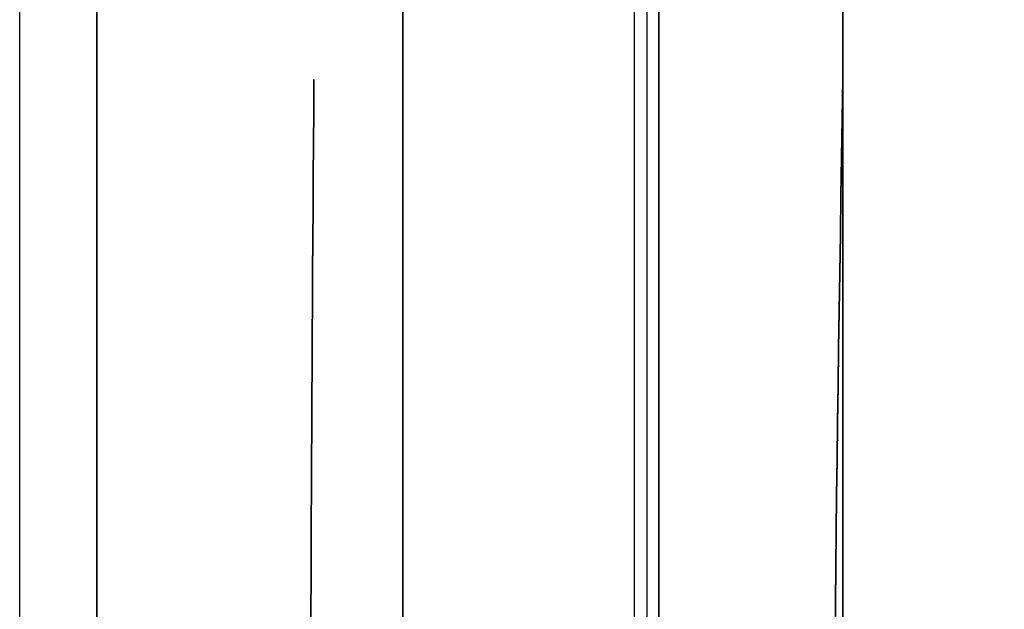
# Model space of a CAD drawing. Header units: millimetres. Extents: x -15 to 7, y 1 to 148.
# Tile 222 of 256: x -6.595 to -5.958, y 79.484 to 79.865. Entities that reach past the tile are written whole.
import ezdxf

# ---------------------------------------------------------------- set-up
doc = ezdxf.new("R2010")
doc.units = ezdxf.units.MM
doc.header["$MEASUREMENT"] = 0
doc.layers.add('Default', color=7, linetype='Continuous', true_color=0x000000)

msp = doc.modelspace()

# ---------------------------------------------------------------- linework, layer by layer
at = {"layer": 'Default', "color": 254, "true_color": 0xcad1ee}
for points in [[(-6.595, 72.12771), (-6.595, 107.82691)], [(-6.34722, 11.58881), (-6.34722, 100.44193)], [(-6.34722, 100.44193), (-6.34722, 11.58881)], [(-6.34722, 11.58881), (-6.34722, 100.44193)], [(-6.34722, 11.58881), (-6.34722, 100.44193)], [(-6.34722, 11.58881), (-6.34722, 100.44193)], [(-6.34722, 11.58881), (-6.34722, 100.44193)], [(-6.19722, 11.58881), (-6.19722, 100.44193)], [(-6.19722, 11.58881), (-6.19722, 100.44193)], [(-6.18937, 100.44193), (-6.18937, 11.58881)], [(-6.18937, 100.44193), (-6.18937, 11.58881)], [(-6.18151, 11.58881), (-6.18151, 100.44193)], [(-6.18151, 100.44193), (-6.18151, 11.58881)], [(-6.545, 18.13039), (-6.545, 97.28961)], [(-6.545, 18.13039), (-6.545, 96.78991)], [(-6.545, 96.78991), (-6.545, 18.13039)], [(-6.06245, 96.78991), (-6.06245, 17.6307)], [(-6.06245, 17.6307), (-6.06245, 96.78991)], [(-6.545, 79.32644), (-6.545, 93.77734)], [(-6.545, 79.32654), (-6.545, 93.77734)], [(-6.545, 93.27764), (-6.545, 79.82613)], [(-6.545, 79.82613), (-6.545, 93.27764)], [(-6.545, 93.27764), (-6.545, 79.82623)], [(-6.545, 79.82623), (-6.545, 93.27764)], [(-6.06245, 93.27764), (-6.06245, 79.82613)], [(-6.06245, 79.82613), (-6.06245, 93.27764)], [(-6.06245, 93.27764), (-6.06245, 79.82623)], [(-6.06245, 79.82623), (-6.06245, 93.27764)]]:
    msp.add_lwpolyline(points, dxfattribs=at)
at = {"layer": 'Default', "color": 254, "true_color": 0xcad1ee, "extrusion": (1, 5.21365e-16, 4.81095e-15)}
msp.add_lwpolyline([(79.82623, -62.84495), (79.81514, -62.84507), (79.80394, -62.84545), (79.79267, -62.84608), (79.78131, -62.84697), (79.76988, -62.84814), (79.75839, -62.84957), (79.74685, -62.85129), (79.73527, -62.85329), (79.72365, -62.85558), (79.712, -62.85817), (79.70035, -62.86105), (79.68869, -62.86424), (79.67703, -62.86772), (79.6654, -62.87152), (79.6538, -62.87562), (79.64224, -62.88003), (79.63074, -62.88475), (79.6193, -62.88978), (79.60794, -62.89512), (79.59667, -62.90076), (79.5855, -62.90672), (79.57445, -62.91297), (79.56353, -62.91953), (79.55274, -62.92638), (79.54211, -62.93353), (79.53164, -62.94097), (79.52134, -62.94869), (79.51123, -62.95668), (79.50132, -62.96494), (79.49161, -62.97347), (79.48212, -62.98225), (79.47286, -62.99127), (79.46383, -63.00053), (79.45505, -63.01002), (79.44653, -63.01973), (79.43827, -63.02964), (79.43027, -63.03975), (79.42255, -63.05005), (79.41512, -63.06052), (79.40797, -63.07116), (79.40112, -63.08194), (79.39456, -63.09286), (79.3883, -63.10392), (79.38235, -63.11508), (79.3767, -63.12635), (79.37137, -63.13771), (79.36634, -63.14915), (79.36162, -63.16065), (79.35721, -63.17221), (79.3531, -63.18382), (79.34931, -63.19545), (79.34582, -63.2071), (79.34264, -63.21876), (79.33976, -63.23042), (79.33717, -63.24206), (79.33488, -63.25368), (79.33288, -63.26527), (79.33116, -63.27681), (79.32972, -63.2883), (79.32856, -63.29972), (79.32767, -63.31108), (79.32703, -63.32236), (79.32666, -63.33355), (79.32654, -63.34465)], dxfattribs=at)
at = {"layer": 'Default', "color": 254, "true_color": 0xcad1ee, "extrusion": (1, -4.81095e-15, 5.21365e-16)}
msp.add_lwpolyline([(79.32654, -81.6697), (79.32666, -81.6808), (79.32703, -81.69199), (79.32767, -81.70327), (79.32856, -81.71463), (79.32972, -81.72605), (79.33116, -81.73754), (79.33288, -81.74909), (79.33488, -81.76067), (79.33717, -81.77229), (79.33976, -81.78393), (79.34264, -81.79559), (79.34582, -81.80725), (79.34931, -81.8189), (79.3531, -81.83054), (79.35721, -81.84214), (79.36162, -81.8537), (79.36634, -81.8652), (79.37137, -81.87664), (79.3767, -81.888), (79.38235, -81.89927), (79.3883, -81.91043), (79.39456, -81.92149), (79.40112, -81.93241), (79.40797, -81.94319), (79.41512, -81.95383), (79.42255, -81.9643), (79.43027, -81.9746), (79.43827, -81.98471), (79.44653, -81.99462), (79.45505, -82.00433), (79.46383, -82.01382), (79.47286, -82.02308), (79.48212, -82.0321), (79.49161, -82.04088), (79.50132, -82.04941), (79.51123, -82.05767), (79.52134, -82.06567), (79.53164, -82.07338), (79.54211, -82.08082), (79.55274, -82.08797), (79.56353, -82.09482), (79.57445, -82.10138), (79.5855, -82.10763), (79.59667, -82.11359), (79.60794, -82.11923), (79.6193, -82.12457), (79.63074, -82.1296), (79.64224, -82.13432), (79.6538, -82.13873), (79.6654, -82.14283), (79.67703, -82.14663), (79.68869, -82.15011), (79.70035, -82.1533), (79.712, -82.15618), (79.72365, -82.15877), (79.73527, -82.16106), (79.74685, -82.16306), (79.75839, -82.16478), (79.76988, -82.16621), (79.78131, -82.16738), (79.79267, -82.16827), (79.80394, -82.1689), (79.81514, -82.16928), (79.82623, -82.1694)], dxfattribs=at)
at = {"layer": 'Default', "color": 254, "true_color": 0xcad1ee, "extrusion": (9.50576e-14, 1, 1.20235e-13)}
msp.add_lwpolyline([(6.06245, -82.66909), (6.07334, -82.6686), (6.08431, -82.66785), (6.09535, -82.66686), (6.10646, -82.66561), (6.11763, -82.6641), (6.12884, -82.66232), (6.14009, -82.66027), (6.15138, -82.65795), (6.16269, -82.65535), (6.17401, -82.65247), (6.18534, -82.6493), (6.19665, -82.64585), (6.20795, -82.6421), (6.21922, -82.63806), (6.23046, -82.63373), (6.24164, -82.62911), (6.25276, -82.62419), (6.26381, -82.61898), (6.27477, -82.61348), (6.28564, -82.60768), (6.29641, -82.6016), (6.30705, -82.59523), (6.31757, -82.58857), (6.32795, -82.58164), (6.33818, -82.57443), (6.34824, -82.56695), (6.35814, -82.5592), (6.36785, -82.5512), (6.37737, -82.54294), (6.38668, -82.53444), (6.39579, -82.5257), (6.40467, -82.51673), (6.41332, -82.50754), (6.42174, -82.49813), (6.42991, -82.48853), (6.43783, -82.47872), (6.44549, -82.46874), (6.45289, -82.45858), (6.46001, -82.44826), (6.46686, -82.43779), (6.47343, -82.42717), (6.47971, -82.41643), (6.48571, -82.40557), (6.49141, -82.3946), (6.49683, -82.38353), (6.50194, -82.37238), (6.50677, -82.36116), (6.51129, -82.34987), (6.51552, -82.33854), (6.51946, -82.32716), (6.5231, -82.31575), (6.52645, -82.30433), (6.52951, -82.2929), (6.53228, -82.28147), (6.53476, -82.27006), (6.53697, -82.25867), (6.53889, -82.2473), (6.54055, -82.23599), (6.54193, -82.22472), (6.54305, -82.2135), (6.54391, -82.20236), (6.54452, -82.19129), (6.54488, -82.1803), (6.545, -82.1694)], dxfattribs=at)
at = {"layer": 'Default', "color": 254, "true_color": 0xcad1ee, "extrusion": (3.54436e-13, 1, -1.43201e-13)}
msp.add_lwpolyline([(6.545, -62.84495), (6.54488, -62.83405), (6.54452, -62.82306), (6.54391, -62.81199), (6.54305, -62.80085), (6.54193, -62.78963), (6.54055, -62.77837), (6.53889, -62.76705), (6.53697, -62.75568), (6.53476, -62.74429), (6.53228, -62.73288), (6.52951, -62.72145), (6.52645, -62.71002), (6.5231, -62.6986), (6.51946, -62.68719), (6.51552, -62.67581), (6.51129, -62.66448), (6.50677, -62.65319), (6.50194, -62.64197), (6.49683, -62.63082), (6.49141, -62.61975), (6.48571, -62.60878), (6.47971, -62.59792), (6.47343, -62.58718), (6.46686, -62.57656), (6.46001, -62.56609), (6.45289, -62.55577), (6.44549, -62.54561), (6.43783, -62.53563), (6.42991, -62.52583), (6.42174, -62.51622), (6.41332, -62.50681), (6.40467, -62.49762), (6.39579, -62.48865), (6.38668, -62.47991), (6.37737, -62.47141), (6.36785, -62.46315), (6.35814, -62.45515), (6.34824, -62.4474), (6.33818, -62.43992), (6.32795, -62.43271), (6.31757, -62.42578), (6.30705, -62.41912), (6.29641, -62.41275), (6.28564, -62.40667), (6.27477, -62.40087), (6.26381, -62.39537), (6.25276, -62.39016), (6.24164, -62.38524), (6.23046, -62.38062), (6.21922, -62.37629), (6.20795, -62.37225), (6.19665, -62.3685), (6.18534, -62.36505), (6.17401, -62.36188), (6.16269, -62.359), (6.15138, -62.3564), (6.14009, -62.35408), (6.12884, -62.35203), (6.11763, -62.35025), (6.10646, -62.34874), (6.09535, -62.34749), (6.08431, -62.3465), (6.07334, -62.34576), (6.06245, -62.34526)], dxfattribs=at)
at = {"layer": 'Default', "color": 254, "true_color": 0xcad1ee, "extrusion": (1, 0, 0)}
msp.add_lwpolyline([(79.82613, -36.97705), (79.81503, -36.97717), (79.80384, -36.97754), (79.79256, -36.97817), (79.78121, -36.97907), (79.76978, -36.98023), (79.75829, -36.98167), (79.74675, -36.98339), (79.73516, -36.98539), (79.72354, -36.98768), (79.7119, -36.99027), (79.70024, -36.99315), (79.68858, -36.99633), (79.67693, -36.99982), (79.6653, -37.00361), (79.6537, -37.00772), (79.64214, -37.01213), (79.63063, -37.01685), (79.6192, -37.02187), (79.60784, -37.02721), (79.59657, -37.03286), (79.5854, -37.03881), (79.57435, -37.04507), (79.56342, -37.05163), (79.55264, -37.05848), (79.54201, -37.06563), (79.53154, -37.07306), (79.52124, -37.08078), (79.51113, -37.08878), (79.50121, -37.09704), (79.49151, -37.10556), (79.48202, -37.11434), (79.47276, -37.12337), (79.46373, -37.13263), (79.45495, -37.14212), (79.44643, -37.15183), (79.43816, -37.16174), (79.43017, -37.17185), (79.42245, -37.18215), (79.41502, -37.19262), (79.40787, -37.20325), (79.40101, -37.21404), (79.39446, -37.22496), (79.3882, -37.23601), (79.38225, -37.24718), (79.3766, -37.25845), (79.37126, -37.26981), (79.36623, -37.28125), (79.36151, -37.29275), (79.3571, -37.30431), (79.353, -37.31591), (79.34921, -37.32754), (79.34572, -37.3392), (79.34254, -37.35086), (79.33965, -37.36251), (79.33707, -37.37416), (79.33478, -37.38578), (79.33277, -37.39736), (79.33106, -37.4089), (79.32962, -37.42039), (79.32846, -37.43182), (79.32756, -37.44318), (79.32693, -37.45445), (79.32656, -37.46565), (79.32644, -37.47674)], dxfattribs=at)
at = {"layer": 'Default', "color": 254, "true_color": 0xcad1ee, "extrusion": (1, -4.28959e-15, -4.28959e-15)}
msp.add_lwpolyline([(79.32644, -55.8018), (79.32656, -55.8129), (79.32693, -55.82409), (79.32756, -55.83537), (79.32846, -55.84672), (79.32962, -55.85815), (79.33106, -55.86964), (79.33277, -55.88118), (79.33478, -55.89277), (79.33707, -55.90439), (79.33965, -55.91603), (79.34254, -55.92769), (79.34572, -55.93935), (79.34921, -55.951), (79.353, -55.96263), (79.3571, -55.97423), (79.36151, -55.98579), (79.36623, -55.9973), (79.37126, -56.00874), (79.3766, -56.0201), (79.38225, -56.03136), (79.3882, -56.04253), (79.39446, -56.05358), (79.40101, -56.06451), (79.40787, -56.07529), (79.41502, -56.08592), (79.42245, -56.0964), (79.43017, -56.10669), (79.43816, -56.1168), (79.44643, -56.12672), (79.45495, -56.13642), (79.46373, -56.14591), (79.47276, -56.15517), (79.48202, -56.1642), (79.49151, -56.17298), (79.50121, -56.1815), (79.51113, -56.18977), (79.52124, -56.19776), (79.53154, -56.20548), (79.54201, -56.21291), (79.55264, -56.22006), (79.56342, -56.22692), (79.57435, -56.23347), (79.5854, -56.23973), (79.59657, -56.24568), (79.60784, -56.25133), (79.6192, -56.25667), (79.63063, -56.2617), (79.64214, -56.26642), (79.6537, -56.27083), (79.6653, -56.27493), (79.67693, -56.27872), (79.68858, -56.28221), (79.70024, -56.28539), (79.7119, -56.28828), (79.72354, -56.29086), (79.73516, -56.29315), (79.74675, -56.29516), (79.75829, -56.29687), (79.76978, -56.29831), (79.78121, -56.29947), (79.79256, -56.30037), (79.80384, -56.301), (79.81503, -56.30137), (79.82613, -56.3015)], dxfattribs=at)
at = {"layer": 'Default', "color": 254, "true_color": 0xcad1ee, "extrusion": (1.96325e-13, 1, 1.6115e-13)}
msp.add_lwpolyline([(6.06245, -56.80119), (6.07334, -56.80069), (6.08431, -56.79995), (6.09535, -56.79895), (6.10646, -56.7977), (6.11763, -56.79619), (6.12884, -56.79442), (6.14009, -56.79237), (6.15138, -56.79005), (6.16269, -56.78745), (6.17401, -56.78456), (6.18534, -56.7814), (6.19665, -56.77794), (6.20795, -56.7742), (6.21922, -56.77016), (6.23046, -56.76583), (6.24164, -56.76121), (6.25276, -56.75629), (6.26381, -56.75108), (6.27477, -56.74557), (6.28564, -56.73978), (6.29641, -56.73369), (6.30705, -56.72732), (6.31757, -56.72067), (6.32795, -56.71373), (6.33818, -56.70652), (6.34824, -56.69904), (6.35814, -56.6913), (6.36785, -56.68329), (6.37737, -56.67504), (6.38668, -56.66653), (6.39579, -56.65779), (6.40467, -56.64882), (6.41332, -56.63963), (6.42174, -56.63023), (6.42991, -56.62062), (6.43783, -56.61082), (6.44549, -56.60084), (6.45289, -56.59068), (6.46001, -56.58036), (6.46686, -56.56988), (6.47343, -56.55927), (6.47971, -56.54853), (6.48571, -56.53766), (6.49141, -56.52669), (6.49683, -56.51563), (6.50194, -56.50448), (6.50677, -56.49325), (6.51129, -56.48197), (6.51552, -56.47063), (6.51946, -56.45926), (6.5231, -56.44785), (6.52645, -56.43643), (6.52951, -56.425), (6.53228, -56.41357), (6.53476, -56.40215), (6.53697, -56.39076), (6.53889, -56.3794), (6.54055, -56.36808), (6.54193, -56.35681), (6.54305, -56.3456), (6.54391, -56.33446), (6.54452, -56.32338), (6.54488, -56.3124), (6.545, -56.3015)], dxfattribs=at)
at = {"layer": 'Default', "color": 254, "true_color": 0xcad1ee, "extrusion": (5.00127e-13, 1, -2.83894e-13)}
msp.add_lwpolyline([(6.545, -36.97705), (6.54488, -36.96615), (6.54452, -36.95516), (6.54391, -36.94409), (6.54305, -36.93294), (6.54193, -36.92173), (6.54055, -36.91046), (6.53889, -36.89914), (6.53697, -36.88778), (6.53476, -36.87639), (6.53228, -36.86497), (6.52951, -36.85355), (6.52645, -36.84211), (6.5231, -36.83069), (6.51946, -36.81929), (6.51552, -36.80791), (6.51129, -36.79657), (6.50677, -36.78529), (6.50194, -36.77406), (6.49683, -36.76291), (6.49141, -36.75185), (6.48571, -36.74088), (6.47971, -36.73002), (6.47343, -36.71927), (6.46686, -36.70866), (6.46001, -36.69819), (6.45289, -36.68786), (6.44549, -36.67771), (6.43783, -36.66772), (6.42991, -36.65792), (6.42174, -36.64831), (6.41332, -36.63891), (6.40467, -36.62972), (6.39579, -36.62075), (6.38668, -36.61201), (6.37737, -36.60351), (6.36785, -36.59525), (6.35814, -36.58724), (6.34824, -36.5795), (6.33818, -36.57202), (6.32795, -36.56481), (6.31757, -36.55788), (6.30705, -36.55122), (6.29641, -36.54485), (6.28564, -36.53877), (6.27477, -36.53297), (6.26381, -36.52747), (6.25276, -36.52225), (6.24164, -36.51734), (6.23046, -36.51271), (6.21922, -36.50838), (6.20795, -36.50435), (6.19665, -36.5006), (6.18534, -36.49715), (6.17401, -36.49398), (6.16269, -36.4911), (6.15138, -36.4885), (6.14009, -36.48617), (6.12884, -36.48413), (6.11763, -36.48235), (6.10646, -36.48084), (6.09535, -36.47959), (6.08431, -36.4786), (6.07334, -36.47785), (6.06245, -36.47735)], dxfattribs=at)
at = {"layer": 'Default', "color": 254, "true_color": 0xcad1ee, "extrusion": (0.999696, -0.017434, -0.017434)}
for points in [[(78.70915, -81.78693), (78.70947, -81.81151), (78.71042, -81.83607), (78.71199, -81.86058), (78.71417, -81.88503), (78.71695, -81.90941), (78.72035, -81.93371), (78.72433, -81.95791), (78.72891, -81.98201), (78.73408, -82.00598), (78.73983, -82.02981), (78.74615, -82.0535), (78.75304, -82.07702), (78.76049, -82.10037), (78.76851, -82.12353), (78.77707, -82.1465), (78.78619, -82.16924), (78.79584, -82.19176), (78.80603, -82.21405), (78.81675, -82.23608), (78.828, -82.25784), (78.83976, -82.27932), (78.85204, -82.30052), (78.86483, -82.3214), (78.87812, -82.34197), (78.89191, -82.36221), (78.90619, -82.38211), (78.92095, -82.40165), (78.9362, -82.42082), (78.95192, -82.4396), (78.96811, -82.45799), (78.98476, -82.47597), (79.00187, -82.49353), (79.01943, -82.51065), (79.0374, -82.52731), (79.05579, -82.54351), (79.07457, -82.55923), (79.09374, -82.57448), (79.11327, -82.58925), (79.13316, -82.60354), (79.1534, -82.61733), (79.17396, -82.63063), (79.19485, -82.64342), (79.21604, -82.65571), (79.23752, -82.66748), (79.25928, -82.67873), (79.2813, -82.68946), (79.30358, -82.69966), (79.3261, -82.70932), (79.34884, -82.71844), (79.3718, -82.72701), (79.39496, -82.73503), (79.41831, -82.74249), (79.44183, -82.74939), (79.46552, -82.75572), (79.48935, -82.76148), (79.51332, -82.76665), (79.53741, -82.77124), (79.56161, -82.77523), (79.58591, -82.77863), (79.61029, -82.78143), (79.63474, -82.78361), (79.65925, -82.78519), (79.6838, -82.78614), (79.70839, -82.78647)], [(78.70905, -55.92296), (78.70937, -55.94754), (78.71032, -55.9721), (78.71188, -55.99661), (78.71406, -56.02106), (78.71685, -56.04544), (78.72024, -56.06974), (78.72423, -56.09394), (78.72881, -56.11803), (78.73398, -56.142), (78.73972, -56.16584), (78.74605, -56.18952), (78.75294, -56.21305), (78.76039, -56.2364), (78.76841, -56.25956), (78.77697, -56.28252), (78.78608, -56.30527), (78.79574, -56.32779), (78.80593, -56.35007), (78.81665, -56.3721), (78.8279, -56.39387), (78.83966, -56.41535), (78.85194, -56.43654), (78.86473, -56.45743), (78.87802, -56.478), (78.89181, -56.49824), (78.90609, -56.51814), (78.92085, -56.53768), (78.9361, -56.55684), (78.95182, -56.57563), (78.96801, -56.59402), (78.98466, -56.612), (79.00177, -56.62956), (79.01933, -56.64668), (79.0373, -56.66334), (79.05569, -56.67953), (79.07447, -56.69526), (79.09363, -56.71051), (79.11317, -56.72528), (79.13306, -56.73957), (79.15329, -56.75336), (79.17386, -56.76666), (79.19474, -56.77945), (79.21593, -56.79174), (79.23741, -56.80351), (79.25917, -56.81476), (79.2812, -56.82549), (79.30348, -56.83569), (79.326, -56.84535), (79.34874, -56.85447), (79.3717, -56.86304), (79.39486, -56.87106), (79.41821, -56.87852), (79.44173, -56.88542), (79.46541, -56.89175), (79.48925, -56.8975), (79.51322, -56.90268), (79.53731, -56.90726), (79.56151, -56.91126), (79.58581, -56.91466), (79.61019, -56.91745), (79.63464, -56.91964), (79.65915, -56.92122), (79.6837, -56.92217), (79.70829, -56.9225)]]:
    msp.add_lwpolyline(points, dxfattribs=at)
at = {"layer": 'Default', "color": 254, "true_color": 0xcad1ee, "extrusion": (0.999696, -0.017434, 0.017434)}
for points in [[(79.70839, -62.20584), (79.6838, -62.20617), (79.65925, -62.20712), (79.63474, -62.2087), (79.61029, -62.21088), (79.58591, -62.21368), (79.56161, -62.21708), (79.53741, -62.22107), (79.51332, -62.22566), (79.48935, -62.23084), (79.46552, -62.23659), (79.44183, -62.24292), (79.41831, -62.24982), (79.39496, -62.25728), (79.3718, -62.2653), (79.34884, -62.27387), (79.3261, -62.28299), (79.30358, -62.29265), (79.2813, -62.30285), (79.25928, -62.31358), (79.23752, -62.32483), (79.21604, -62.3366), (79.19485, -62.34889), (79.17396, -62.36168), (79.1534, -62.37498), (79.13316, -62.38877), (79.11327, -62.40306), (79.09374, -62.41783), (79.07457, -62.43308), (79.05579, -62.44881), (79.0374, -62.465), (79.01943, -62.48166), (79.00187, -62.49878), (78.98476, -62.51634), (78.96811, -62.53432), (78.95192, -62.55271), (78.9362, -62.57149), (78.92095, -62.59066), (78.90619, -62.6102), (78.89191, -62.6301), (78.87812, -62.65034), (78.86483, -62.67091), (78.85204, -62.6918), (78.83976, -62.71299), (78.828, -62.73447), (78.81675, -62.75624), (78.80603, -62.77826), (78.79584, -62.80055), (78.78619, -62.82307), (78.77707, -62.84582), (78.76851, -62.86878), (78.76049, -62.89194), (78.75304, -62.91529), (78.74615, -62.93881), (78.73983, -62.9625), (78.73408, -62.98633), (78.72891, -63.0103), (78.72433, -63.0344), (78.72035, -63.0586), (78.71695, -63.0829), (78.71417, -63.10728), (78.71199, -63.13173), (78.71042, -63.15624), (78.70947, -63.1808), (78.70915, -63.20538)], [(79.70829, -36.34187), (79.6837, -36.3422), (79.65915, -36.34315), (79.63464, -36.34472), (79.61019, -36.34691), (79.58581, -36.34971), (79.56151, -36.35311), (79.53731, -36.3571), (79.51322, -36.36169), (79.48925, -36.36686), (79.46541, -36.37262), (79.44173, -36.37895), (79.41821, -36.38584), (79.39486, -36.39331), (79.3717, -36.40133), (79.34874, -36.4099), (79.326, -36.41902), (79.30348, -36.42868), (79.2812, -36.43888), (79.25917, -36.44961), (79.23741, -36.46086), (79.21593, -36.47263), (79.19474, -36.48492), (79.17386, -36.49771), (79.15329, -36.51101), (79.13306, -36.5248), (79.11317, -36.53908), (79.09363, -36.55386), (79.07447, -36.56911), (79.05569, -36.58483), (79.0373, -36.60103), (79.01933, -36.61769), (79.00177, -36.6348), (78.98466, -36.65236), (78.96801, -36.67035), (78.95182, -36.68874), (78.9361, -36.70752), (78.92085, -36.72669), (78.90609, -36.74623), (78.89181, -36.76612), (78.87802, -36.78636), (78.86473, -36.80693), (78.85194, -36.82782), (78.83966, -36.84902), (78.8279, -36.8705), (78.81665, -36.89226), (78.80593, -36.91429), (78.79574, -36.93657), (78.78608, -36.9591), (78.77697, -36.98184), (78.76841, -37.0048), (78.76039, -37.02797), (78.75294, -37.05132), (78.74605, -37.07484), (78.73972, -37.09853), (78.73398, -37.12236), (78.72881, -37.14633), (78.72423, -37.17042), (78.72024, -37.19463), (78.71685, -37.21892), (78.71406, -37.24331), (78.71188, -37.26776), (78.71032, -37.29227), (78.70937, -37.31682), (78.70905, -37.34141)]]:
    msp.add_lwpolyline(points, dxfattribs=at)
at = {"layer": 'Default', "color": 254, "true_color": 0xcad1ee, "extrusion": (0.034857, 0.999392, 0.001217)}
msp.add_lwpolyline([(8.12338, -62.41701), (8.84127, -62.44206)], dxfattribs=at)
at = {"layer": 'Default', "color": 254, "true_color": 0xcad1ee, "extrusion": (0.034857, -0.001217, 0.999392)}
msp.add_lwpolyline([(79.56603, 5.95592), (79.56603, 5.23759)], dxfattribs=at)
at = {"layer": 'Default', "color": 254, "true_color": 0xcad1ee, "extrusion": (-0.034857, 0.001217, 0.999392)}
msp.add_lwpolyline([(-79.56593, -9.39321), (-79.56593, -10.11153)], dxfattribs=at)
at = {"layer": 'Default', "color": 254, "true_color": 0xcad1ee, "extrusion": (0.034857, 0.999392, -0.001217)}
msp.add_lwpolyline([(8.84127, -56.7043), (8.12338, -56.72935)], dxfattribs=at)
at = {"layer": 'Default', "color": 254, "true_color": 0xcad1ee}
for points in [[(-6.40467, 79.82623, -82.51673), (-6.40482, 79.8054, -82.51631), (-6.40496, 79.7846, -82.51537), (-6.4051, 79.76385, -82.5139), (-6.40523, 79.74315, -82.51192), (-6.40536, 79.72251, -82.50943), (-6.40549, 79.70195, -82.50643), (-6.40561, 79.68148, -82.50294), (-6.40573, 79.66111, -82.49895), (-6.40584, 79.64084, -82.49446), (-6.40595, 79.6207, -82.48949), (-6.40606, 79.60068, -82.48404), (-6.40616, 79.5808, -82.47812), (-6.40625, 79.56108, -82.47172), (-6.40635, 79.54151, -82.46485), (-6.40643, 79.52212, -82.45753), (-6.40652, 79.50291, -82.44974), (-6.40659, 79.48389, -82.4415), (-6.40667, 79.46508, -82.43282)], [(-6.40667, 79.46508, -62.58153), (-6.40659, 79.48389, -62.57285), (-6.40652, 79.50291, -62.56461), (-6.40643, 79.52212, -62.55683), (-6.40635, 79.54151, -62.5495), (-6.40625, 79.56108, -62.54263), (-6.40616, 79.5808, -62.53624), (-6.40606, 79.60068, -62.53031), (-6.40595, 79.6207, -62.52486), (-6.40584, 79.64084, -62.51989), (-6.40573, 79.66111, -62.5154), (-6.40561, 79.68148, -62.51141), (-6.40549, 79.70195, -62.50792), (-6.40536, 79.72251, -62.50492), (-6.40523, 79.74315, -62.50243), (-6.4051, 79.76385, -62.50045), (-6.40496, 79.7846, -62.49898), (-6.40482, 79.8054, -62.49804), (-6.40467, 79.82623, -62.49762)], [(-6.40467, 79.82613, -56.64882), (-6.40482, 79.8053, -56.64841), (-6.40496, 79.7845, -56.64746), (-6.4051, 79.76374, -56.646), (-6.40523, 79.74304, -56.64402), (-6.40536, 79.72241, -56.64153), (-6.40549, 79.70185, -56.63853), (-6.40561, 79.68138, -56.63503), (-6.40573, 79.66101, -56.63104), (-6.40584, 79.64074, -56.62656), (-6.40595, 79.62059, -56.62159), (-6.40606, 79.60058, -56.61614), (-6.40616, 79.5807, -56.61021), (-6.40625, 79.56097, -56.60381), (-6.40635, 79.54141, -56.59695), (-6.40643, 79.52202, -56.58962), (-6.40652, 79.50281, -56.58184), (-6.40659, 79.48379, -56.5736), (-6.40667, 79.46498, -56.56492)], [(-6.40667, 79.46498, -36.71363), (-6.40659, 79.48379, -36.70494), (-6.40652, 79.50281, -36.69671), (-6.40643, 79.52202, -36.68892), (-6.40635, 79.54141, -36.68159), (-6.40625, 79.56097, -36.67473), (-6.40616, 79.5807, -36.66833), (-6.40606, 79.60058, -36.6624), (-6.40595, 79.62059, -36.65695), (-6.40584, 79.64074, -36.65198), (-6.40573, 79.66101, -36.6475), (-6.40561, 79.68138, -36.64351), (-6.40549, 79.70185, -36.64001), (-6.40536, 79.72241, -36.63702), (-6.40523, 79.74304, -36.63453), (-6.4051, 79.76374, -36.63255), (-6.40496, 79.7845, -36.63108), (-6.40482, 79.8053, -36.63014), (-6.40467, 79.82613, -36.62972)], [(-6.06756, 79.46607, -62.4126), (-6.06731, 79.48853, -62.40422), (-6.06706, 79.51126, -62.39636), (-6.06678, 79.53424, -62.38902), (-6.0665, 79.55747, -62.38222), (-6.0662, 79.58092, -62.37596), (-6.06588, 79.6046, -62.37026), (-6.06555, 79.6285, -62.36512), (-6.06521, 79.6526, -62.36055), (-6.06486, 79.67689, -62.35656), (-6.06449, 79.70138, -62.35315), (-6.06411, 79.72603, -62.35035), (-6.06371, 79.75086, -62.34814), (-6.06331, 79.77584, -62.34656), (-6.06288, 79.80097, -62.34559), (-6.06245, 79.82623, -62.34526)], [(-6.06245, 79.82623, -82.66909), (-6.06289, 79.80094, -82.66876), (-6.06331, 79.77579, -82.66779), (-6.06372, 79.75078, -82.6662), (-6.06411, 79.72594, -82.664), (-6.06449, 79.70125, -82.66118), (-6.06486, 79.67675, -82.65777), (-6.06522, 79.65243, -82.65377), (-6.06556, 79.62831, -82.64919), (-6.06588, 79.60439, -82.64404), (-6.0662, 79.58069, -82.63833), (-6.0665, 79.55721, -82.63206), (-6.06679, 79.53397, -82.62525), (-6.06706, 79.51097, -82.61789), (-6.06732, 79.48822, -82.61002), (-6.06756, 79.46574, -82.60162)], [(-6.06756, 79.46597, -36.5447), (-6.06731, 79.48843, -36.53632), (-6.06706, 79.51116, -36.52845), (-6.06678, 79.53414, -36.52112), (-6.0665, 79.55736, -36.51432), (-6.0662, 79.58082, -36.50806), (-6.06588, 79.6045, -36.50236), (-6.06555, 79.6284, -36.49722), (-6.06521, 79.6525, -36.49264), (-6.06486, 79.67679, -36.48865), (-6.06449, 79.70127, -36.48525), (-6.06411, 79.72593, -36.48244), (-6.06371, 79.75075, -36.48024), (-6.06331, 79.77574, -36.47865), (-6.06288, 79.80086, -36.47769), (-6.06245, 79.82613, -36.47735)], [(-6.06245, 79.82613, -56.80119), (-6.06289, 79.80084, -56.80086), (-6.06331, 79.77569, -56.79989), (-6.06372, 79.75068, -56.7983), (-6.06411, 79.72583, -56.79609), (-6.06449, 79.70115, -56.79328), (-6.06486, 79.67665, -56.78987), (-6.06522, 79.65233, -56.78587), (-6.06556, 79.62821, -56.78129), (-6.06588, 79.60429, -56.77614), (-6.0662, 79.58059, -56.77042), (-6.0665, 79.55711, -56.76415), (-6.06679, 79.53386, -56.75734), (-6.06706, 79.51086, -56.74999), (-6.06732, 79.48812, -56.74211), (-6.06756, 79.46563, -56.73372)]]:
    msp.add_polyline3d(points, dxfattribs=at)

doc.saveas('drawing.dxf')
